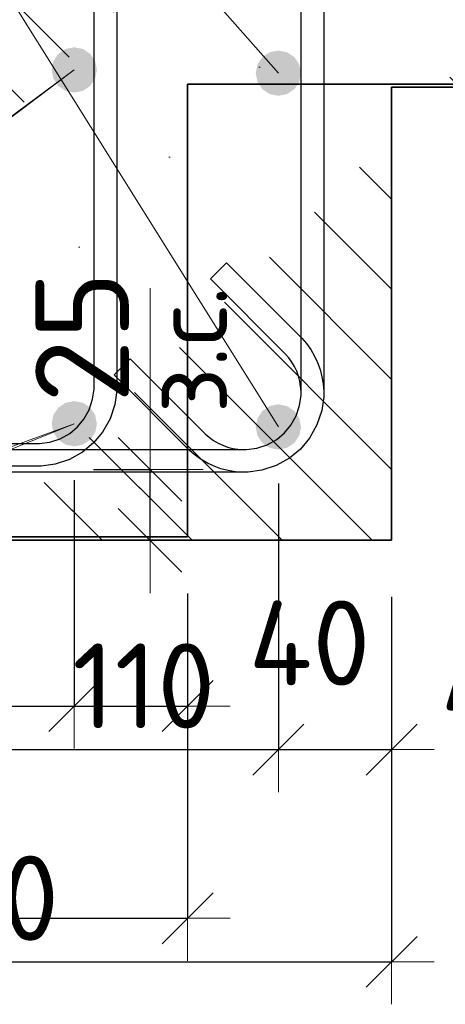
# Model space of a CAD drawing. Header units: metres. Extents: x -38 to 97, y -15 to 21.
# Tile 27 of 230: x 72.341 to 72.491, y 2.02 to 2.368. Entities that reach past the tile are written whole.
import ezdxf

# ---------------------------------------------------------------- set-up
doc = ezdxf.new("R2010")
doc.units = ezdxf.units.M
doc.header["$PDMODE"] = 65
for name, color, linetype, lineweight in [('XR$3$Арм.стержн. Хомут', 240, 'Continuous', 35), ('XR$3$Арм.стержн.горизонт. 1', 180, 'Continuous', 35), ('XR$3$Размерная линия (1)', 7, 'Continuous', 13), ('XR$3$Размерная линия_ общее', 7, 'Continuous', 13), ('XR$4$Арм.стержн. Арматура края', 96, 'Continuous', 35), ('XR$4$Арм.стержн.горизонт. 1', 180, 'Continuous', 35), ('XR$4$Размерная линия (1)', 7, 'Continuous', 13), ('XR$6$Арм.стержн. Арматура края', 96, 'Continuous', 35), ('XR$6$Арм.стержн.горизонт. 1', 180, 'Continuous', 35), ('XR$6$Размерная линия (1)', 7, 'Continuous', 13)]:
    doc.layers.add(name, color=color, linetype=linetype, lineweight=lineweight)
doc.styles.add('ISOCPEUR', font='txt')
doc.dimstyles.new('DIMSTYLE_11', dxfattribs={"dimtxt": 0.033, "dimasz": 0.0375, "dimexe": 0, "dimexo": 0, "dimgap": 0.0165, "dimtad": 2, "dimdec": 0, "dimlfac": 1000, "dimrnd": 1, "dimzin": 12, "dimdsep": 46, "dimtxsty": 'ISOCPEUR', "dimblk1": 'ALL_ML_STRICH', "dimblk2": 'ALL_ML_STRICH', "dimsah": 1, "dimcen": 0, "dimclrd": 7, "dimclre": 256, "dimclrt": 7, "dimadec": 0, "dimazin": 0, "dimtfac": 1, "dimtdec": 0, "dimtix": 1, "dimtmove": 2, "dimatfit": 3, "dimfxl": 0, "dimtvp": 1.2, "dimtzin": 0, "dimlwd": 0, "dimlwe": -3, "dimarcsym": 0})
doc.dimstyles.new('DIMSTYLE_23', dxfattribs={"dimtxt": 0.03, "dimasz": 0.03, "dimexe": 0, "dimexo": 0, "dimgap": 0.015, "dimtad": 2, "dimdec": 0, "dimlfac": 1000, "dimrnd": 5, "dimzin": 12, "dimdsep": 46, "dimtxsty": 'ISOCPEUR', "dimblk1": 'ALL_ML_STRICH', "dimblk2": 'ALL_ML_STRICH', "dimsah": 1, "dimcen": 0, "dimclrd": 7, "dimclre": 256, "dimclrt": 7, "dimadec": 0, "dimazin": 0, "dimtfac": 1, "dimtdec": 0, "dimtix": 1, "dimtmove": 2, "dimatfit": 3, "dimfxl": 0, "dimtvp": 1.2, "dimtzin": 0, "dimlwd": 0, "dimlwe": -3, "dimarcsym": 0})
doc.dimstyles.new('DIMSTYLE_24', dxfattribs={"dimtxt": 0.03, "dimasz": 0.03, "dimexe": 0, "dimexo": 0, "dimgap": 0.015, "dimtad": 2, "dimdec": 0, "dimlfac": 1000, "dimrnd": 5, "dimzin": 12, "dimdsep": 46, "dimtxsty": 'ISOCPEUR', "dimblk1": 'ALL_ML_STRICH', "dimblk2": 'ALL_ML_STRICH', "dimsah": 1, "dimcen": 0, "dimclrd": 7, "dimclre": 256, "dimclrt": 7, "dimadec": 0, "dimazin": 0, "dimtfac": 1, "dimtdec": 0, "dimtix": 1, "dimtmove": 2, "dimatfit": 3, "dimfxl": 0, "dimtzin": 0, "dimlwd": 0, "dimlwe": -3, "dimarcsym": 0})
pattern_1 = [(135, (0, 0), (-0.031819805, -0.031819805), [0.4, -0.05, 0, -0.05]), (135, (-0.01591, -0.01591), (-0.031819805, -0.031819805), [0.8, -0.1, 0.1, -0.1])]

# ---------------------------------------------------------------- blocks, each defined once
blk = doc.blocks.new('ALL_ML_STRICH')
at = {"color": 0, "linetype": 'ByBlock', "lineweight": -2}
for p, q in [((0, -0.5), (0, 0.5)), ((-0.3, -0.3), (0.3, 0.3)), ((-1, 0), (0.5, 0))]:
    blk.add_line(p, q, dxfattribs=at)
blk = doc.blocks.new('*D98')
at = {"layer": 'DEFPOINTS', "color": 7, "linetype": 'Continuous', "lineweight": 13, "transparency": 33554687}
for p in [(72.34681, 2.20903), (72.35181, 2.18403), (72.3868, 2.18403)]:
    blk.add_point(p, dxfattribs=at)
at = {"layer": 'XR$3$Размерная линия_ общее', "color": 253, "linetype": 'Continuous', "lineweight": -2, "true_color": 0xa0a0a0, "transparency": 33554687}
for p, q in [((72.36681, 2.20903), (72.3868, 2.20903)), ((72.37181, 2.18403), (72.3868, 2.18403))]:
    blk.add_line(p, q, dxfattribs=at)
at = {"layer": 'XR$3$Размерная линия_ общее', "color": 7, "linetype": 'Continuous', "lineweight": -2, "transparency": 33554687}
blk.add_line((72.3868, 2.18403), (72.3868, 2.20903), dxfattribs=at)
at = {"layer": 'XR$3$Размерная линия_ общее', "color": 7, "linetype": 'Continuous', "lineweight": 13, "transparency": 33554687, "xscale": 0.0375, "yscale": 0.0375, "zscale": 0.0375}
for p, rotation in [((72.3868, 2.20903), 90), ((72.3868, 2.18403), 270)]:
    blk.add_blockref('ALL_ML_STRICH', p, dxfattribs=dict(at, rotation=rotation))
at = {"layer": 'XR$3$Размерная линия_ общее', "color": 7, "linetype": 'Continuous', "lineweight": 13, "transparency": 33554687, "insert": (72.38701, 2.22881), "char_height": 0.027, "width": 0.00135, "attachment_point": 1, "rotation": 90, "line_spacing_factor": 0.60241, "style": 'ISOCPEUR'}
blk.add_mtext('з.с.', dxfattribs=at)
at = {"layer": 'XR$3$Размерная линия_ общее', "color": 7, "linetype": 'Continuous', "lineweight": 13, "transparency": 33554687, "insert": (72.3628, 2.25576), "char_height": 0.033, "width": 0.066, "attachment_point": 5, "rotation": 90, "style": 'ISOCPEUR'}
blk.add_mtext('\\A1;{25}', dxfattribs=at)
blk = doc.blocks.new('*D237')
at = {"layer": 'DEFPOINTS', "color": 7, "linetype": 'Continuous', "lineweight": 13, "transparency": 33554687}
for p in [(72.17211, 2.18403), (72.47211, 2.18403), (72.17211, 2.03505)]:
    blk.add_point(p, dxfattribs=at)
at = {"layer": 'XR$3$Размерная линия (1)', "color": 9, "linetype": 'Continuous', "lineweight": -2, "true_color": 0xc7c7c7, "transparency": 33554687}
for p, q in [((72.17211, 2.16403), (72.17211, 2.03505)), ((72.47211, 2.16403), (72.47211, 2.03505))]:
    blk.add_line(p, q, dxfattribs=at)
at = {"layer": 'XR$3$Размерная линия (1)', "color": 7, "linetype": 'Continuous', "lineweight": -2, "transparency": 33554687}
blk.add_line((72.17211, 2.03505), (72.47211, 2.03505), dxfattribs=at)
at = {"layer": 'XR$3$Размерная линия (1)', "color": 7, "linetype": 'Continuous', "lineweight": 13, "transparency": 33554687, "xscale": 0.03, "yscale": 0.03, "zscale": 0.03, "rotation": 180}
blk.add_blockref('ALL_ML_STRICH', (72.17211, 2.03505), dxfattribs=at)
at = {"layer": 'XR$3$Размерная линия (1)', "color": 7, "linetype": 'Continuous', "lineweight": 13, "transparency": 33554687, "xscale": 0.03, "yscale": 0.03, "zscale": 0.03}
blk.add_blockref('ALL_ML_STRICH', (72.47211, 2.03505), dxfattribs=at)
at = {"layer": 'XR$3$Размерная линия (1)', "color": 7, "linetype": 'Continuous', "lineweight": 13, "transparency": 33554687, "insert": (72.32361, 2.05755), "char_height": 0.03, "width": 0.09, "attachment_point": 5, "style": 'ISOCPEUR'}
blk.add_mtext('\\A1;{300}', dxfattribs=at)
blk = doc.blocks.new('*D240')
at = {"layer": 'DEFPOINTS', "color": 7, "linetype": 'Continuous', "lineweight": 13, "transparency": 33554687}
for p in [(72.32203, 2.22403), (72.43211, 2.22403), (72.32203, 2.11005)]:
    blk.add_point(p, dxfattribs=at)
at = {"layer": 'XR$3$Размерная линия (1)', "color": 9, "linetype": 'Continuous', "lineweight": -2, "true_color": 0xc7c7c7, "transparency": 33554687}
for p, q in [((72.32203, 2.20403), (72.32203, 2.11005)), ((72.43211, 2.20403), (72.43211, 2.11005))]:
    blk.add_line(p, q, dxfattribs=at)
at = {"layer": 'XR$3$Размерная линия (1)', "color": 7, "linetype": 'Continuous', "lineweight": -2, "transparency": 33554687}
blk.add_line((72.32203, 2.11005), (72.43211, 2.11005), dxfattribs=at)
at = {"layer": 'XR$3$Размерная линия (1)', "color": 7, "linetype": 'Continuous', "lineweight": 13, "transparency": 33554687, "xscale": 0.03, "yscale": 0.03, "zscale": 0.03, "rotation": 180}
blk.add_blockref('ALL_ML_STRICH', (72.32203, 2.11005), dxfattribs=at)
at = {"layer": 'XR$3$Размерная линия (1)', "color": 7, "linetype": 'Continuous', "lineweight": 13, "transparency": 33554687, "xscale": 0.03, "yscale": 0.03, "zscale": 0.03}
blk.add_blockref('ALL_ML_STRICH', (72.43211, 2.11005), dxfattribs=at)
at = {"layer": 'XR$3$Размерная линия (1)', "color": 7, "linetype": 'Continuous', "lineweight": 13, "transparency": 33554687, "insert": (72.38457, 2.13255), "char_height": 0.03, "width": 0.09, "attachment_point": 5, "style": 'ISOCPEUR'}
blk.add_mtext('\\A1;{110}', dxfattribs=at)
blk = doc.blocks.new('*D241')
at = {"layer": 'DEFPOINTS', "color": 7, "linetype": 'Continuous', "lineweight": 13, "transparency": 33554687}
for p in [(72.43211, 2.22403), (72.47211, 2.18403), (72.43211, 2.11005)]:
    blk.add_point(p, dxfattribs=at)
at = {"layer": 'XR$3$Размерная линия (1)', "color": 9, "linetype": 'Continuous', "lineweight": -2, "true_color": 0xc7c7c7, "transparency": 33554687}
for p, q in [((72.43211, 2.20403), (72.43211, 2.11005)), ((72.47211, 2.16403), (72.47211, 2.11005))]:
    blk.add_line(p, q, dxfattribs=at)
at = {"layer": 'XR$3$Размерная линия (1)', "color": 7, "linetype": 'Continuous', "lineweight": -2, "transparency": 33554687}
blk.add_line((72.43211, 2.11005), (72.47211, 2.11005), dxfattribs=at)
at = {"layer": 'XR$3$Размерная линия (1)', "color": 7, "linetype": 'Continuous', "lineweight": 13, "transparency": 33554687, "xscale": 0.03, "yscale": 0.03, "zscale": 0.03, "rotation": 180}
blk.add_blockref('ALL_ML_STRICH', (72.43211, 2.11005), dxfattribs=at)
at = {"layer": 'XR$3$Размерная линия (1)', "color": 7, "linetype": 'Continuous', "lineweight": 13, "transparency": 33554687, "xscale": 0.03, "yscale": 0.03, "zscale": 0.03}
blk.add_blockref('ALL_ML_STRICH', (72.47211, 2.11005), dxfattribs=at)
at = {"layer": 'XR$3$Размерная линия (1)', "color": 7, "linetype": 'Continuous', "lineweight": 13, "transparency": 33554687, "insert": (72.51092, 2.13273), "char_height": 0.03, "width": 0.06, "attachment_point": 5, "style": 'ISOCPEUR'}
blk.add_mtext('\\A1;{40}', dxfattribs=at)
blk = doc.blocks.new('*D510')
at = {"layer": 'DEFPOINTS', "color": 7, "linetype": 'Continuous', "lineweight": 13, "transparency": 33554687}
for p in [(72.10003, 2.18518), (72.40003, 2.18518), (72.10003, 2.05043)]:
    blk.add_point(p, dxfattribs=at)
at = {"layer": 'XR$4$Размерная линия (1)', "color": 9, "linetype": 'Continuous', "lineweight": -2, "true_color": 0xc7c7c7, "transparency": 33554687}
for p, q in [((72.10003, 2.16518), (72.10003, 2.05043)), ((72.40003, 2.16518), (72.40003, 2.05043))]:
    blk.add_line(p, q, dxfattribs=at)
at = {"layer": 'XR$4$Размерная линия (1)', "color": 7, "linetype": 'Continuous', "lineweight": -2, "transparency": 33554687}
blk.add_line((72.10003, 2.05043), (72.40003, 2.05043), dxfattribs=at)
at = {"layer": 'XR$4$Размерная линия (1)', "color": 7, "linetype": 'Continuous', "lineweight": 13, "transparency": 33554687, "xscale": 0.03, "yscale": 0.03, "zscale": 0.03, "rotation": 180}
blk.add_blockref('ALL_ML_STRICH', (72.10003, 2.05043), dxfattribs=at)
at = {"layer": 'XR$4$Размерная линия (1)', "color": 7, "linetype": 'Continuous', "lineweight": 13, "transparency": 33554687, "xscale": 0.03, "yscale": 0.03, "zscale": 0.03}
blk.add_blockref('ALL_ML_STRICH', (72.40003, 2.05043), dxfattribs=at)
at = {"layer": 'XR$4$Размерная линия (1)', "color": 7, "linetype": 'Continuous', "lineweight": 13, "transparency": 33554687, "insert": (72.25128, 2.07293), "char_height": 0.03, "width": 0.075, "attachment_point": 5, "style": 'ISOCPEUR'}
blk.add_mtext('\\W0.83;\\A1;{300}', dxfattribs=at)
blk = doc.blocks.new('*D513')
at = {"layer": 'DEFPOINTS', "color": 7, "linetype": 'Continuous', "lineweight": 13, "transparency": 33554687}
for p in [(72.24995, 2.22518), (72.36003, 2.22518), (72.24995, 2.12543)]:
    blk.add_point(p, dxfattribs=at)
at = {"layer": 'XR$4$Размерная линия (1)', "color": 9, "linetype": 'Continuous', "lineweight": -2, "true_color": 0xc7c7c7, "transparency": 33554687}
for p, q in [((72.24995, 2.20518), (72.24995, 2.12543)), ((72.36003, 2.20518), (72.36003, 2.12543))]:
    blk.add_line(p, q, dxfattribs=at)
at = {"layer": 'XR$4$Размерная линия (1)', "color": 7, "linetype": 'Continuous', "lineweight": -2, "transparency": 33554687}
blk.add_line((72.24995, 2.12543), (72.36003, 2.12543), dxfattribs=at)
at = {"layer": 'XR$4$Размерная линия (1)', "color": 7, "linetype": 'Continuous', "lineweight": 13, "transparency": 33554687, "xscale": 0.03, "yscale": 0.03, "zscale": 0.03, "rotation": 180}
blk.add_blockref('ALL_ML_STRICH', (72.24995, 2.12543), dxfattribs=at)
at = {"layer": 'XR$4$Размерная линия (1)', "color": 7, "linetype": 'Continuous', "lineweight": 13, "transparency": 33554687, "xscale": 0.03, "yscale": 0.03, "zscale": 0.03}
blk.add_blockref('ALL_ML_STRICH', (72.36003, 2.12543), dxfattribs=at)
at = {"layer": 'XR$4$Размерная линия (1)', "color": 7, "linetype": 'Continuous', "lineweight": 13, "transparency": 33554687, "insert": (72.31249, 2.14793), "char_height": 0.03, "width": 0.09, "attachment_point": 5, "style": 'ISOCPEUR'}
blk.add_mtext('\\A1;{110}', dxfattribs=at)
blk = doc.blocks.new('*D514')
at = {"layer": 'DEFPOINTS', "color": 7, "linetype": 'Continuous', "lineweight": 13, "transparency": 33554687}
for p in [(72.36003, 2.22518), (72.40003, 2.18518), (72.36003, 2.12543)]:
    blk.add_point(p, dxfattribs=at)
at = {"layer": 'XR$4$Размерная линия (1)', "color": 9, "linetype": 'Continuous', "lineweight": -2, "true_color": 0xc7c7c7, "transparency": 33554687}
for p, q in [((72.36003, 2.20518), (72.36003, 2.12543)), ((72.40003, 2.16518), (72.40003, 2.12543))]:
    blk.add_line(p, q, dxfattribs=at)
at = {"layer": 'XR$4$Размерная линия (1)', "color": 7, "linetype": 'Continuous', "lineweight": -2, "transparency": 33554687}
blk.add_line((72.36003, 2.12543), (72.40003, 2.12543), dxfattribs=at)
at = {"layer": 'XR$4$Размерная линия (1)', "color": 7, "linetype": 'Continuous', "lineweight": 13, "transparency": 33554687, "xscale": 0.03, "yscale": 0.03, "zscale": 0.03, "rotation": 180}
blk.add_blockref('ALL_ML_STRICH', (72.36003, 2.12543), dxfattribs=at)
at = {"layer": 'XR$4$Размерная линия (1)', "color": 7, "linetype": 'Continuous', "lineweight": 13, "transparency": 33554687, "xscale": 0.03, "yscale": 0.03, "zscale": 0.03}
blk.add_blockref('ALL_ML_STRICH', (72.40003, 2.12543), dxfattribs=at)
at = {"layer": 'XR$4$Размерная линия (1)', "color": 7, "linetype": 'Continuous', "lineweight": 13, "transparency": 33554687, "insert": (72.44311, 2.14771), "char_height": 0.03, "width": 0.06, "attachment_point": 5, "style": 'ISOCPEUR'}
blk.add_mtext('\\A1;{40}', dxfattribs=at)
blk = doc.blocks.new('*D909')
at = {"layer": 'DEFPOINTS', "color": 7, "linetype": 'Continuous', "lineweight": 13, "transparency": 33554687}
for p in [(72.24995, 2.22518), (72.36003, 2.22518), (72.24995, 2.12543)]:
    blk.add_point(p, dxfattribs=at)
at = {"layer": 'XR$6$Размерная линия (1)', "color": 9, "linetype": 'Continuous', "lineweight": -2, "true_color": 0xc7c7c7, "transparency": 33554687}
for p, q in [((72.24995, 2.20518), (72.24995, 2.12543)), ((72.36003, 2.20518), (72.36003, 2.12543))]:
    blk.add_line(p, q, dxfattribs=at)
at = {"layer": 'XR$6$Размерная линия (1)', "color": 7, "linetype": 'Continuous', "lineweight": -2, "transparency": 33554687}
blk.add_line((72.24995, 2.12543), (72.36003, 2.12543), dxfattribs=at)
at = {"layer": 'XR$6$Размерная линия (1)', "color": 7, "linetype": 'Continuous', "lineweight": 13, "transparency": 33554687, "xscale": 0.03, "yscale": 0.03, "zscale": 0.03, "rotation": 180}
blk.add_blockref('ALL_ML_STRICH', (72.24995, 2.12543), dxfattribs=at)
at = {"layer": 'XR$6$Размерная линия (1)', "color": 7, "linetype": 'Continuous', "lineweight": 13, "transparency": 33554687, "xscale": 0.03, "yscale": 0.03, "zscale": 0.03}
blk.add_blockref('ALL_ML_STRICH', (72.36003, 2.12543), dxfattribs=at)
at = {"layer": 'XR$6$Размерная линия (1)', "color": 7, "linetype": 'Continuous', "lineweight": 13, "transparency": 33554687, "insert": (72.31249, 2.14793), "char_height": 0.03, "width": 0.09, "attachment_point": 5, "style": 'ISOCPEUR'}
blk.add_mtext('\\A1;{110}', dxfattribs=at)
blk = doc.blocks.new('*D910')
at = {"layer": 'DEFPOINTS', "color": 7, "linetype": 'Continuous', "lineweight": 13, "transparency": 33554687}
for p in [(72.36003, 2.22518), (72.40003, 2.18518), (72.36003, 2.12543)]:
    blk.add_point(p, dxfattribs=at)
at = {"layer": 'XR$6$Размерная линия (1)', "color": 9, "linetype": 'Continuous', "lineweight": -2, "true_color": 0xc7c7c7, "transparency": 33554687}
for p, q in [((72.36003, 2.20518), (72.36003, 2.12543)), ((72.40003, 2.16518), (72.40003, 2.12543))]:
    blk.add_line(p, q, dxfattribs=at)
at = {"layer": 'XR$6$Размерная линия (1)', "color": 7, "linetype": 'Continuous', "lineweight": -2, "transparency": 33554687}
blk.add_line((72.36003, 2.12543), (72.40003, 2.12543), dxfattribs=at)
at = {"layer": 'XR$6$Размерная линия (1)', "color": 7, "linetype": 'Continuous', "lineweight": 13, "transparency": 33554687, "xscale": 0.03, "yscale": 0.03, "zscale": 0.03, "rotation": 180}
blk.add_blockref('ALL_ML_STRICH', (72.36003, 2.12543), dxfattribs=at)
at = {"layer": 'XR$6$Размерная линия (1)', "color": 7, "linetype": 'Continuous', "lineweight": 13, "transparency": 33554687, "xscale": 0.03, "yscale": 0.03, "zscale": 0.03}
blk.add_blockref('ALL_ML_STRICH', (72.40003, 2.12543), dxfattribs=at)
at = {"layer": 'XR$6$Размерная линия (1)', "color": 7, "linetype": 'Continuous', "lineweight": 13, "transparency": 33554687, "insert": (72.44311, 2.14771), "char_height": 0.03, "width": 0.06, "attachment_point": 5, "style": 'ISOCPEUR'}
blk.add_mtext('\\A1;{40}', dxfattribs=at)
blk = doc.blocks.new('*D977')
at = {"layer": 'DEFPOINTS', "color": 7, "linetype": 'Continuous', "lineweight": 13, "transparency": 33554687}
for p in [(72.10003, 2.18518), (72.40003, 2.18518), (72.10003, 2.05043)]:
    blk.add_point(p, dxfattribs=at)
at = {"layer": 'XR$6$Размерная линия (1)', "color": 9, "linetype": 'Continuous', "lineweight": -2, "true_color": 0xc7c7c7, "transparency": 33554687}
for p, q in [((72.10003, 2.16518), (72.10003, 2.05043)), ((72.40003, 2.16518), (72.40003, 2.05043))]:
    blk.add_line(p, q, dxfattribs=at)
at = {"layer": 'XR$6$Размерная линия (1)', "color": 7, "linetype": 'Continuous', "lineweight": -2, "transparency": 33554687}
blk.add_line((72.10003, 2.05043), (72.40003, 2.05043), dxfattribs=at)
at = {"layer": 'XR$6$Размерная линия (1)', "color": 7, "linetype": 'Continuous', "lineweight": 13, "transparency": 33554687, "xscale": 0.03, "yscale": 0.03, "zscale": 0.03, "rotation": 180}
blk.add_blockref('ALL_ML_STRICH', (72.10003, 2.05043), dxfattribs=at)
at = {"layer": 'XR$6$Размерная линия (1)', "color": 7, "linetype": 'Continuous', "lineweight": 13, "transparency": 33554687, "xscale": 0.03, "yscale": 0.03, "zscale": 0.03}
blk.add_blockref('ALL_ML_STRICH', (72.40003, 2.05043), dxfattribs=at)
at = {"layer": 'XR$6$Размерная линия (1)', "color": 7, "linetype": 'Continuous', "lineweight": 13, "transparency": 33554687, "insert": (72.25128, 2.07293), "char_height": 0.03, "width": 0.075, "attachment_point": 5, "style": 'ISOCPEUR'}
blk.add_mtext('\\W0.83;\\A1;{300}', dxfattribs=at)

msp = doc.modelspace()

# ---------------------------------------------------------------- hatches: boundary and pattern name
at = {"linetype": 'Continuous', "lineweight": 13, "transparency": 33554687}
h = msp.add_hatch(dxfattribs=at)
h.set_pattern_fill('__________540', scale=0.015, style=0, pattern_type=2)
h.set_pattern_definition(pattern_1)
h.paths.add_polyline_path([(72.40003, 2.54518), (72.18003, 2.54518), (72.18003, 2.42518), (72.10003, 2.38518), (72.10003, 2.18518), (72.40003, 2.18518)], flags=0)
h = msp.add_hatch(dxfattribs=at)
h.set_pattern_fill('__________540', scale=0.015, style=0, pattern_type=2)
h.set_pattern_definition(pattern_1)
h.paths.add_polyline_path([(72.40003, 2.54518), (72.18003, 2.54518), (72.18003, 2.42518), (72.10003, 2.38518), (72.10003, 2.18518), (72.40003, 2.18518)], flags=0)
h = msp.add_hatch(dxfattribs=at)
h.set_pattern_fill('__________540', scale=0.015, style=0, pattern_type=2)
h.set_pattern_definition(pattern_1)
h.paths.add_polyline_path([(72.47211, 2.54403), (72.17211, 2.54403), (72.17211, 2.18403), (72.47211, 2.18403)], flags=0)
h = msp.add_hatch(dxfattribs=at)
h.set_pattern_fill('__________540', scale=0.015, style=0, pattern_type=2)
h.set_pattern_definition(pattern_1)
h.paths.add_polyline_path([(72.40003, 2.54518), (72.40003, 2.34518), (72.71593, 2.34518), (72.71593, 2.54518)], flags=0)
h = msp.add_hatch(dxfattribs=at)
h.set_pattern_fill('__________540', scale=0.015, style=0, pattern_type=2)
h.set_pattern_definition(pattern_1)
h.paths.add_polyline_path([(72.40003, 2.54518), (72.40003, 2.34518), (72.71593, 2.34518), (72.71593, 2.54518)], flags=0)
at = {"linetype": 'Continuous', "lineweight": 25, "transparency": 33554687}
h = msp.add_hatch(dxfattribs=at)
h.set_pattern_fill('__________540', scale=0.015, style=0, pattern_type=2)
h.set_pattern_definition(pattern_1)
h.paths.add_polyline_path([(72.47211, 2.54403), (72.47211, 2.34403), (72.72626, 2.34403), (72.72626, 2.54403)], flags=0)
at = {"layer": 'XR$3$Арм.стержн.горизонт. 1', "linetype": 'Continuous', "lineweight": 50, "transparency": 33554687}
for points in [[(72.44011, 2.34903), (72.4395, 2.3521), (72.43777, 2.35469), (72.43517, 2.35642), (72.43211, 2.35703), (72.42905, 2.35642), (72.42645, 2.35469), (72.42472, 2.3521), (72.42411, 2.34903), (72.42472, 2.34597), (72.42645, 2.34338), (72.42905, 2.34164), (72.43211, 2.34103), (72.43517, 2.34164), (72.43777, 2.34338), (72.4395, 2.34597)], [(72.44011, 2.22403), (72.4395, 2.2271), (72.43777, 2.22969), (72.43517, 2.23142), (72.43211, 2.23203), (72.42905, 2.23142), (72.42645, 2.22969), (72.42472, 2.2271), (72.42411, 2.22403), (72.42472, 2.22097), (72.42645, 2.21838), (72.42905, 2.21664), (72.43211, 2.21603), (72.43517, 2.21664), (72.43777, 2.21838), (72.4395, 2.22097)]]:
    msp.add_hatch(color=7, dxfattribs=at).paths.add_polyline_path(points)
at = {"layer": 'XR$4$Арм.стержн.горизонт. 1', "linetype": 'Continuous', "lineweight": 50, "transparency": 33554687}
for points in [[(72.36803, 2.35018), (72.36742, 2.35325), (72.36568, 2.35584), (72.36309, 2.35758), (72.36003, 2.35818), (72.35696, 2.35758), (72.35437, 2.35584), (72.35263, 2.35325), (72.35203, 2.35018), (72.35263, 2.34712), (72.35437, 2.34453), (72.35696, 2.34279), (72.36003, 2.34218), (72.36309, 2.34279), (72.36568, 2.34453), (72.36742, 2.34712)], [(72.36803, 2.22518), (72.36742, 2.22825), (72.36568, 2.23084), (72.36309, 2.23258), (72.36003, 2.23318), (72.35696, 2.23258), (72.35437, 2.23084), (72.35263, 2.22825), (72.35203, 2.22518), (72.35263, 2.22212), (72.35437, 2.21953), (72.35696, 2.21779), (72.36003, 2.21718), (72.36309, 2.21779), (72.36568, 2.21953), (72.36742, 2.22212)]]:
    msp.add_hatch(color=7, dxfattribs=at).paths.add_polyline_path(points)
at = {"layer": 'XR$6$Арм.стержн.горизонт. 1', "linetype": 'Continuous', "lineweight": 50, "transparency": 33554687}
for points in [[(72.36803, 2.35018), (72.36742, 2.35325), (72.36568, 2.35584), (72.36309, 2.35758), (72.36003, 2.35818), (72.35696, 2.35758), (72.35437, 2.35584), (72.35263, 2.35325), (72.35203, 2.35018), (72.35263, 2.34712), (72.35437, 2.34453), (72.35696, 2.34279), (72.36003, 2.34218), (72.36309, 2.34279), (72.36568, 2.34453), (72.36742, 2.34712)], [(72.36803, 2.22518), (72.36742, 2.22825), (72.36568, 2.23084), (72.36309, 2.23258), (72.36003, 2.23318), (72.35696, 2.23258), (72.35437, 2.23084), (72.35263, 2.22825), (72.35203, 2.22518), (72.35263, 2.22212), (72.35437, 2.21953), (72.35696, 2.21779), (72.36003, 2.21718), (72.36309, 2.21779), (72.36568, 2.21953), (72.36742, 2.22212)]]:
    msp.add_hatch(color=7, dxfattribs=at).paths.add_polyline_path(points)

# ---------------------------------------------------------------- linework, layer by layer
at = {"color": 7, "linetype": 'Continuous', "lineweight": 35, "transparency": 33554687}
for p, q in [((72.40003, 2.34518), (72.71593, 2.34518)), ((72.40003, 2.18518), (72.40003, 2.34518)), ((72.40003, 2.18518), (72.40003, 2.34518)), ((72.40003, 2.34518), (72.71593, 2.34518)), ((72.47211, 2.18403), (72.47211, 2.34403)), ((72.47211, 2.34403), (72.72626, 2.34403)), ((72.10003, 2.18518), (72.40003, 2.18518)), ((72.10003, 2.18518), (72.40003, 2.18518)), ((72.17211, 2.18403), (72.47211, 2.18403))]:
    msp.add_line(p, q, dxfattribs=at)
at = {"color": 7, "linetype": 'Continuous', "lineweight": 13, "transparency": 33554687}
msp.add_line((72.3868, 2.20903), (72.3868, 2.27303), dxfattribs=at)
at = {"layer": 'XR$3$Арм.стержн. Хомут', "color": 40, "linetype": 'Continuous', "lineweight": 25, "transparency": 33554687}
for points in [[(72.44811, 2.49136), (72.44811, 2.23471), (72.44743, 2.22983), (72.44575, 2.22475), (72.44314, 2.22007), (72.43992, 2.21622), (72.43607, 2.21301), (72.43139, 2.21039), (72.42631, 2.20871), (72.42143, 2.20803), (72.41944, 2.20803), (72.41692, 2.20821), (72.41435, 2.20863), (72.41181, 2.20929), (72.40939, 2.21016), (72.40706, 2.21125), (72.4048, 2.21258), (72.40269, 2.21411), (72.40078, 2.21577), (72.37415, 2.2424), (72.3798, 2.24805)], [(72.44811, 2.49136), (72.44811, 2.23471), (72.44743, 2.22983), (72.44575, 2.22475), (72.44314, 2.22007), (72.43992, 2.21622), (72.43607, 2.21301), (72.43139, 2.21039), (72.42631, 2.20871), (72.42143, 2.20803), (72.41944, 2.20803), (72.41692, 2.20821), (72.41435, 2.20863), (72.41181, 2.20929), (72.40939, 2.21016), (72.40706, 2.21125), (72.4048, 2.21258), (72.40269, 2.21411), (72.40078, 2.21577), (72.37415, 2.2424), (72.3798, 2.24805)], [(72.3798, 2.24805), (72.40624, 2.22162), (72.40766, 2.22039), (72.40918, 2.21929), (72.41079, 2.21834), (72.41246, 2.21756), (72.41418, 2.21694), (72.41599, 2.21647), (72.41785, 2.21617), (72.41973, 2.21603), (72.42088, 2.21603), (72.42449, 2.21654), (72.42816, 2.21774), (72.43151, 2.21962), (72.43424, 2.2219), (72.43652, 2.22463), (72.4384, 2.22799), (72.43961, 2.23165), (72.44011, 2.23526), (72.44011, 2.4908)], [(72.3798, 2.24805), (72.40624, 2.22162), (72.40766, 2.22039), (72.40918, 2.21929), (72.41079, 2.21834), (72.41246, 2.21756), (72.41418, 2.21694), (72.41599, 2.21647), (72.41785, 2.21617), (72.41973, 2.21603), (72.42088, 2.21603), (72.42449, 2.21654), (72.42816, 2.21774), (72.43151, 2.21962), (72.43424, 2.2219), (72.43652, 2.22463), (72.4384, 2.22799), (72.43961, 2.23165), (72.44011, 2.23526), (72.44011, 2.4908)], [(72.2233, 2.21603), (72.42088, 2.21603), (72.42449, 2.21654), (72.42816, 2.21774), (72.43151, 2.21962), (72.43424, 2.2219), (72.43652, 2.22463), (72.4384, 2.22799), (72.43961, 2.23165), (72.44011, 2.23526), (72.44011, 2.23642), (72.43998, 2.2383), (72.43968, 2.24015), (72.43921, 2.24196), (72.43858, 2.24369), (72.4378, 2.24535), (72.43685, 2.24696), (72.43576, 2.24848), (72.43452, 2.24991), (72.40809, 2.27634), (72.41374, 2.282), (72.44038, 2.25536), (72.44203, 2.25346), (72.44356, 2.25134), (72.44489, 2.24908), (72.44598, 2.24675), (72.44686, 2.24433), (72.44751, 2.2418), (72.44793, 2.23922), (72.44811, 2.2367), (72.44811, 2.23471), (72.44743, 2.22983), (72.44575, 2.22475), (72.44314, 2.22007), (72.43992, 2.21622), (72.43607, 2.21301), (72.43139, 2.21039), (72.42631, 2.20871), (72.42143, 2.20803), (72.22275, 2.20803)], [(72.2233, 2.21603), (72.42088, 2.21603), (72.42449, 2.21654), (72.42816, 2.21774), (72.43151, 2.21962), (72.43424, 2.2219), (72.43652, 2.22463), (72.4384, 2.22799), (72.43961, 2.23165), (72.44011, 2.23526), (72.44011, 2.23642), (72.43998, 2.2383), (72.43968, 2.24015), (72.43921, 2.24196), (72.43858, 2.24369), (72.4378, 2.24535), (72.43685, 2.24696), (72.43576, 2.24848), (72.43452, 2.24991), (72.40809, 2.27634), (72.41374, 2.282), (72.44038, 2.25536), (72.44203, 2.25346), (72.44356, 2.25134), (72.44489, 2.24908), (72.44598, 2.24675), (72.44686, 2.24433), (72.44751, 2.2418), (72.44793, 2.23922), (72.44811, 2.2367), (72.44811, 2.23471), (72.44743, 2.22983), (72.44575, 2.22475), (72.44314, 2.22007), (72.43992, 2.21622), (72.43607, 2.21301), (72.43139, 2.21039), (72.42631, 2.20871), (72.42143, 2.20803), (72.22275, 2.20803)]]:
    msp.add_lwpolyline(points, dxfattribs=at)
at = {"layer": 'XR$3$Арм.стержн.горизонт. 1', "color": 7, "linetype": 'Continuous', "lineweight": 13, "transparency": 33554687}
for q in [(72.43211, 2.22403), (72.43211, 2.34903)]:
    msp.add_line((72.16184, 2.65643), q, dxfattribs=at)
at = {"layer": 'XR$4$Арм.стержн. Арматура края', "color": 40, "linetype": 'Continuous', "lineweight": 25, "transparency": 33554687}
for points in [[(72.37503, 2.44518), (72.37503, 2.23686), (72.37435, 2.23198), (72.37267, 2.2269), (72.37005, 2.22222), (72.36684, 2.21837), (72.36299, 2.21516), (72.35831, 2.21254), (72.35323, 2.21086), (72.34835, 2.21018), (72.1517, 2.21018)], [(72.15226, 2.21818), (72.34779, 2.21818), (72.35141, 2.21869), (72.35507, 2.21989), (72.35843, 2.22177), (72.36116, 2.22405), (72.36344, 2.22678), (72.36532, 2.23014), (72.36652, 2.2338), (72.36703, 2.23742), (72.36703, 2.44518)]]:
    msp.add_lwpolyline(points, dxfattribs=at)
at = {"layer": 'XR$4$Арм.стержн.горизонт. 1', "color": 7, "linetype": 'Continuous', "lineweight": 13, "transparency": 33554687}
for q in [(72.36003, 2.35018), (72.36003, 2.22518)]:
    msp.add_line((72.00038, 2.08015), q, dxfattribs=at)
at = {"layer": 'XR$6$Арм.стержн. Арматура края', "color": 40, "linetype": 'Continuous', "lineweight": 25, "transparency": 33554687}
for points in [[(72.37503, 2.44518), (72.37503, 2.23686), (72.37435, 2.23198), (72.37267, 2.2269), (72.37005, 2.22222), (72.36684, 2.21837), (72.36299, 2.21516), (72.35831, 2.21254), (72.35323, 2.21086), (72.34835, 2.21018), (72.1517, 2.21018)], [(72.15226, 2.21818), (72.34779, 2.21818), (72.35141, 2.21869), (72.35507, 2.21989), (72.35843, 2.22177), (72.36116, 2.22405), (72.36344, 2.22678), (72.36532, 2.23014), (72.36652, 2.2338), (72.36703, 2.23742), (72.36703, 2.44518)]]:
    msp.add_lwpolyline(points, dxfattribs=at)
at = {"layer": 'XR$6$Арм.стержн.горизонт. 1', "color": 7, "linetype": 'Continuous', "lineweight": 13, "transparency": 33554687}
for q in [(72.36003, 2.35018), (72.36003, 2.22518)]:
    msp.add_line((72.02674, 2.10395), q, dxfattribs=at)

# ---------------------------------------------------------------- dimensions: what is measured, and where the dimension line sits
at = {"layer": 'XR$3$Размерная линия (1)', "color": 7, "linetype": 'Continuous', "lineweight": 13, "transparency": 33554687}
for base, p1, p2, dimstyle, picture, middle in [((72.43211, 2.11005), (72.32203, 2.20403), (72.43211, 2.20403), 'DIMSTYLE_24', '*D240', (72.38457, 2.13255)), ((72.47211, 2.11005), (72.43211, 2.20403), (72.47211, 2.16403), 'DIMSTYLE_23', '*D241', (72.51092, 2.13273)), ((72.47211, 2.03505), (72.17211, 2.16403), (72.47211, 2.16403), 'DIMSTYLE_24', '*D237', (72.32361, 2.05755))]:
    dim = msp.add_linear_dim(base=base, p1=p1, p2=p2, dimstyle=dimstyle, override={"dimpost": '<>', "dimclrd": 7, "dimclre": 9, "dimclrt": 7, "dimlwd": 0, "dimlwe": 65533}, dxfattribs=at)
    dim.commit()
    dim.dimension.update_dxf_attribs({"geometry": picture, "text_midpoint": middle, "dimtype": 160})
at = {"layer": 'XR$3$Размерная линия_ общее', "color": 7, "linetype": 'Continuous', "lineweight": 13, "transparency": 33554687}
dim = msp.add_linear_dim(base=(72.3868, 2.20903), p1=(72.37181, 2.18403), p2=(72.36681, 2.20903), angle=90, text='<>\\Xз.с.', dimstyle='DIMSTYLE_11', override={"dimpost": '<>', "dimclrd": 7, "dimclre": 253, "dimclrt": 7, "dimlwd": 0, "dimlwe": 65533}, dxfattribs=at)
dim.commit()
dim.dimension.update_dxf_attribs({"geometry": '*D98', "text_midpoint": (72.3628, 2.25576), "dimtype": 160})
at = {"layer": 'XR$4$Размерная линия (1)', "color": 7, "linetype": 'Continuous', "lineweight": 13, "transparency": 33554687}
for base, p1, p2, dimstyle, picture, middle in [((72.36003, 2.12543), (72.24995, 2.20518), (72.36003, 2.20518), 'DIMSTYLE_24', '*D513', (72.31249, 2.14793)), ((72.40003, 2.12543), (72.36003, 2.20518), (72.40003, 2.16518), 'DIMSTYLE_23', '*D514', (72.44311, 2.14771)), ((72.40003, 2.05043), (72.10003, 2.16518), (72.40003, 2.16518), 'DIMSTYLE_24', '*D510', (72.25128, 2.07293))]:
    dim = msp.add_linear_dim(base=base, p1=p1, p2=p2, dimstyle=dimstyle, override={"dimpost": '<>', "dimclrd": 7, "dimclre": 9, "dimclrt": 7, "dimlwd": 0, "dimlwe": 65533}, dxfattribs=at)
    dim.commit()
    dim.dimension.update_dxf_attribs({"geometry": picture, "text_midpoint": middle, "dimtype": 160})
at = {"layer": 'XR$6$Размерная линия (1)', "color": 7, "linetype": 'Continuous', "lineweight": 13, "transparency": 33554687}
for base, p1, p2, dimstyle, picture, middle in [((72.36003, 2.12543), (72.24995, 2.20518), (72.36003, 2.20518), 'DIMSTYLE_24', '*D909', (72.31249, 2.14793)), ((72.40003, 2.12543), (72.36003, 2.20518), (72.40003, 2.16518), 'DIMSTYLE_23', '*D910', (72.44311, 2.14771)), ((72.40003, 2.05043), (72.10003, 2.16518), (72.40003, 2.16518), 'DIMSTYLE_24', '*D977', (72.25128, 2.07293))]:
    dim = msp.add_linear_dim(base=base, p1=p1, p2=p2, dimstyle=dimstyle, override={"dimpost": '<>', "dimclrd": 7, "dimclre": 9, "dimclrt": 7, "dimlwd": 0, "dimlwe": 65533}, dxfattribs=at)
    dim.commit()
    dim.dimension.update_dxf_attribs({"geometry": picture, "text_midpoint": middle, "dimtype": 160})

doc.saveas('drawing.dxf')
